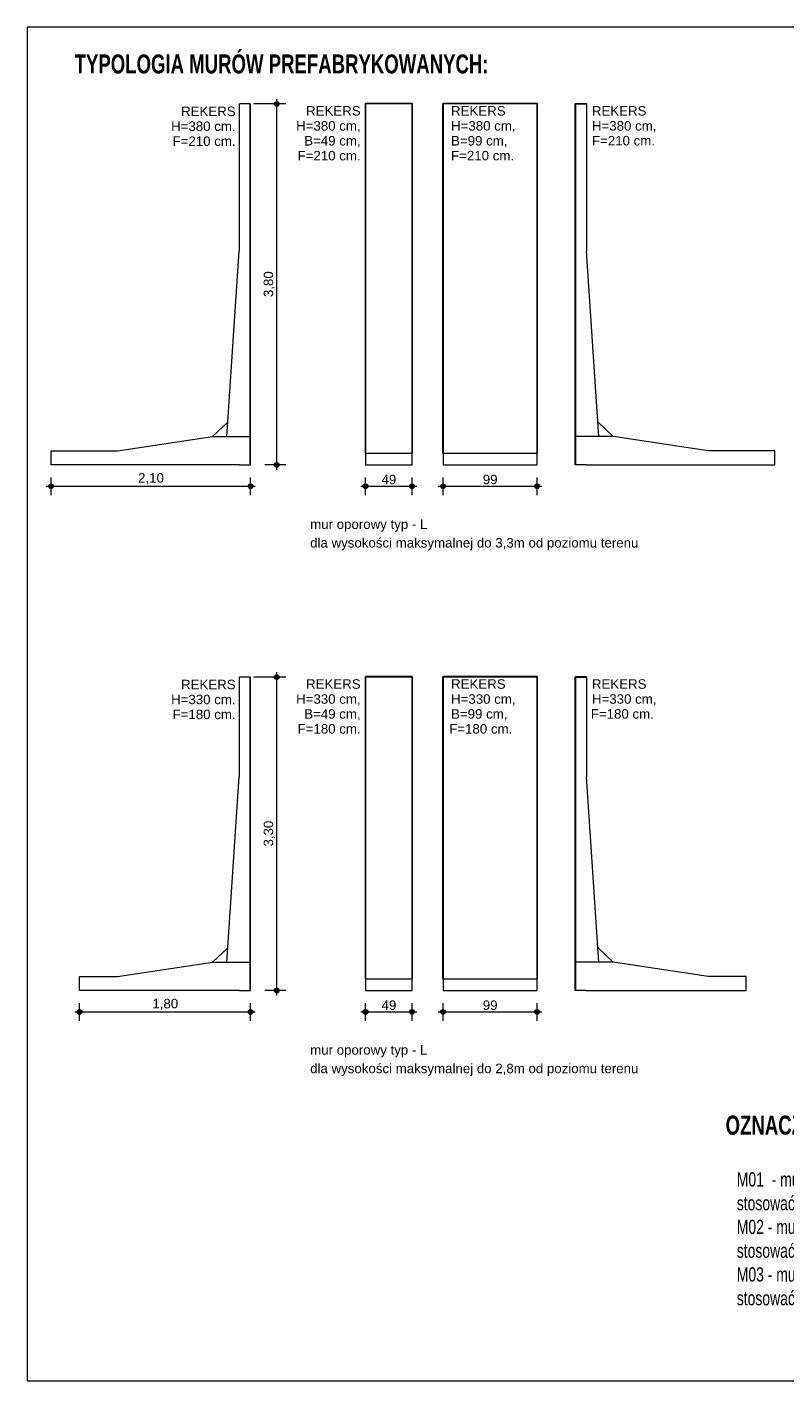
# Model space of a CAD drawing. Header units: centimetres. Extents: x 2.6 to 41.4, y 0.6 to 29.1.
# Tile 1 of 3: x 2.6 to 18.6, y 0.6 to 29.1. Entities that reach past the tile are written whole.
import ezdxf
from ezdxf.xclip import XClip

# ---------------------------------------------------------------- set-up
doc = ezdxf.new("R2010")
doc.units = ezdxf.units.CM
doc.header["$MEASUREMENT"] = 0
doc.header["$XCLIPFRAME"] = 0
doc.linetypes.add('przerywana 4', pattern=[15, 12, -3])
for name, color, linetype, lineweight in [('0_Nr_pióra__1', 7, 'Continuous', 13), ('0_Nr_pióra__141', 7, 'Continuous', 25), ('2D-02_MURY OPOROWE_1_0_Nr_pióra__1', 7, 'Continuous', 13)]:
    doc.layers.add(name, color=color, linetype=linetype, lineweight=lineweight)
doc.layers.add('2D-02_MURY OPOROWE_1_0', color=7, linetype='Continuous')
doc.layers.add('FORMA - Arch 01 - 820-G Rysunki Obrazki', color=7, linetype='Continuous')
doc.styles.add('STYL_AUTOMATYCZNY_2', font='arial.ttf')
doc.styles.add('STYL_AUTOMATYCZNY_4', font='arial.ttf', dxfattribs={"width": 0.7})
doc.styles.add('STYL_AUTOMATYCZNY_6', font='arial.ttf')
doc.styles.add('STYL_AUTOMATYCZNY_7', font='arial.ttf', dxfattribs={"width": 0.7})

# ---------------------------------------------------------------- blocks, each defined once
blk = doc.blocks.new('Rysunek_1_1', base_point=(20.459, 1.896))
at = {"layer": '2D-02_MURY OPOROWE_1_0', "linetype": 'Continuous', "lineweight": 0, "true_color": 0x000000}
for points in [[(7.807, 27.532), (7.811, 27.513), (7.822, 27.497), (7.838, 27.486), (7.857, 27.482), (7.876, 27.486), (7.892, 27.497), (7.903, 27.513), (7.907, 27.532), (7.903, 27.551), (7.892, 27.568), (7.876, 27.578), (7.857, 27.582), (7.838, 27.578), (7.822, 27.568), (7.811, 27.551)], [(7.807, 19.932), (7.811, 19.913), (7.822, 19.897), (7.838, 19.886), (7.857, 19.882), (7.876, 19.886), (7.892, 19.897), (7.903, 19.913), (7.907, 19.932), (7.903, 19.951), (7.892, 19.968), (7.876, 19.978), (7.857, 19.982), (7.838, 19.978), (7.822, 19.968), (7.811, 19.951)], [(3.054, 19.483), (3.058, 19.464), (3.069, 19.447), (3.085, 19.436), (3.104, 19.433), (3.123, 19.436), (3.139, 19.447), (3.15, 19.464), (3.154, 19.483), (3.15, 19.502), (3.139, 19.518), (3.123, 19.529), (3.104, 19.533), (3.085, 19.529), (3.069, 19.518), (3.058, 19.502)], [(7.254, 19.483), (7.258, 19.464), (7.269, 19.447), (7.285, 19.436), (7.304, 19.433), (7.323, 19.436), (7.339, 19.447), (7.35, 19.464), (7.354, 19.483), (7.35, 19.502), (7.339, 19.518), (7.323, 19.529), (7.304, 19.533), (7.285, 19.529), (7.269, 19.518), (7.258, 19.502)], [(9.674, 19.483), (9.678, 19.464), (9.689, 19.447), (9.705, 19.436), (9.724, 19.433), (9.744, 19.436), (9.76, 19.447), (9.771, 19.464), (9.774, 19.483), (9.771, 19.502), (9.76, 19.518), (9.744, 19.529), (9.724, 19.533), (9.705, 19.529), (9.689, 19.518), (9.678, 19.502)], [(10.654, 19.483), (10.658, 19.464), (10.669, 19.447), (10.685, 19.436), (10.704, 19.433), (10.724, 19.436), (10.74, 19.447), (10.751, 19.464), (10.754, 19.483), (10.751, 19.502), (10.74, 19.518), (10.724, 19.529), (10.704, 19.533), (10.685, 19.529), (10.669, 19.518), (10.658, 19.502)], [(11.306, 19.483), (11.31, 19.464), (11.321, 19.447), (11.337, 19.436), (11.356, 19.433), (11.375, 19.436), (11.391, 19.447), (11.402, 19.464), (11.406, 19.483), (11.402, 19.502), (11.391, 19.518), (11.375, 19.529), (11.356, 19.533), (11.337, 19.529), (11.321, 19.518), (11.31, 19.502)], [(13.286, 19.483), (13.29, 19.464), (13.301, 19.447), (13.317, 19.436), (13.336, 19.433), (13.355, 19.436), (13.371, 19.447), (13.382, 19.464), (13.386, 19.483), (13.382, 19.502), (13.371, 19.518), (13.355, 19.529), (13.336, 19.533), (13.317, 19.529), (13.301, 19.518), (13.29, 19.502)], [(7.807, 15.466), (7.811, 15.447), (7.822, 15.43), (7.838, 15.419), (7.857, 15.416), (7.876, 15.419), (7.892, 15.43), (7.903, 15.447), (7.907, 15.466), (7.903, 15.485), (7.892, 15.501), (7.876, 15.512), (7.857, 15.516), (7.838, 15.512), (7.822, 15.501), (7.811, 15.485)], [(7.807, 8.866), (7.811, 8.847), (7.822, 8.83), (7.838, 8.819), (7.857, 8.816), (7.876, 8.819), (7.892, 8.83), (7.903, 8.847), (7.907, 8.866), (7.903, 8.885), (7.892, 8.901), (7.876, 8.912), (7.857, 8.916), (7.838, 8.912), (7.822, 8.901), (7.811, 8.885)], [(3.654, 8.416), (3.658, 8.397), (3.669, 8.381), (3.685, 8.37), (3.704, 8.366), (3.723, 8.37), (3.739, 8.381), (3.75, 8.397), (3.754, 8.416), (3.75, 8.435), (3.739, 8.451), (3.723, 8.462), (3.704, 8.466), (3.685, 8.462), (3.669, 8.451), (3.658, 8.435)], [(7.254, 8.416), (7.258, 8.397), (7.269, 8.381), (7.285, 8.37), (7.304, 8.366), (7.323, 8.37), (7.339, 8.381), (7.35, 8.397), (7.354, 8.416), (7.35, 8.435), (7.339, 8.451), (7.323, 8.462), (7.304, 8.466), (7.285, 8.462), (7.269, 8.451), (7.258, 8.435)], [(9.674, 8.416), (9.678, 8.397), (9.689, 8.381), (9.705, 8.37), (9.724, 8.366), (9.744, 8.37), (9.76, 8.381), (9.771, 8.397), (9.774, 8.416), (9.771, 8.435), (9.76, 8.451), (9.744, 8.462), (9.724, 8.466), (9.705, 8.462), (9.689, 8.451), (9.678, 8.435)], [(10.654, 8.416), (10.658, 8.397), (10.669, 8.381), (10.685, 8.37), (10.704, 8.366), (10.724, 8.37), (10.74, 8.381), (10.751, 8.397), (10.754, 8.416), (10.751, 8.435), (10.74, 8.451), (10.724, 8.462), (10.704, 8.466), (10.685, 8.462), (10.669, 8.451), (10.658, 8.435)], [(11.306, 8.416), (11.31, 8.397), (11.321, 8.381), (11.337, 8.37), (11.356, 8.366), (11.375, 8.37), (11.391, 8.381), (11.402, 8.397), (11.406, 8.416), (11.402, 8.435), (11.391, 8.451), (11.375, 8.462), (11.356, 8.466), (11.337, 8.462), (11.321, 8.451), (11.31, 8.435)], [(13.286, 8.416), (13.29, 8.397), (13.301, 8.381), (13.317, 8.37), (13.336, 8.366), (13.355, 8.37), (13.371, 8.381), (13.382, 8.397), (13.386, 8.416), (13.382, 8.435), (13.371, 8.451), (13.355, 8.462), (13.336, 8.466), (13.317, 8.462), (13.301, 8.451), (13.29, 8.435)]]:
    blk.add_hatch(color=18, dxfattribs=at).paths.add_polyline_path(points)
at = {"layer": '2D-02_MURY OPOROWE_1_0_Nr_pióra__1', "color": 7, "linetype": 'Continuous', "lineweight": 13, "ltscale": 10}
for p, q in [((7.064, 27.522), (7.074, 27.532)), ((7.064, 27.522), (7.064, 24.432)), ((7.294, 27.532), (7.074, 27.532)), ((7.304, 27.522), (7.294, 27.532)), ((7.294, 19.932), (7.294, 27.532)), ((7.304, 19.932), (7.304, 27.522)), ((7.807, 27.532), (7.374, 27.532)), ((7.857, 27.582), (7.857, 27.632)), ((7.857, 19.982), (7.857, 27.482)), ((8.044, 27.532), (7.907, 27.532)), ((9.714, 27.532), (9.724, 27.542)), ((9.714, 27.532), (9.714, 20.182)), ((9.719, 27.537), (9.724, 27.532)), ((10.704, 27.542), (9.724, 27.542)), ((9.724, 27.532), (9.724, 19.932)), ((10.704, 27.532), (9.724, 27.532)), ((10.704, 27.542), (10.714, 27.532)), ((10.704, 27.532), (10.709, 27.537)), ((10.704, 19.932), (10.704, 27.532)), ((10.714, 20.182), (10.714, 27.532)), ((11.346, 27.532), (11.356, 27.542)), ((11.346, 27.532), (11.346, 20.182)), ((11.351, 27.537), (11.356, 27.532)), ((13.336, 27.542), (11.356, 27.542)), ((13.336, 27.532), (11.356, 27.532)), ((11.356, 27.532), (11.356, 19.932)), ((13.346, 27.532), (13.336, 27.542)), ((13.336, 27.532), (13.341, 27.537)), ((13.336, 19.932), (13.336, 27.532)), ((13.346, 20.182), (13.346, 27.532)), ((14.139, 27.532), (14.149, 27.542)), ((14.139, 19.932), (14.139, 27.532)), ((14.144, 27.537), (14.149, 27.532)), ((14.149, 27.542), (14.369, 27.542)), ((14.149, 27.532), (14.379, 27.532)), ((14.149, 19.932), (14.149, 27.532)), ((14.379, 27.532), (14.369, 27.542)), ((14.379, 27.532), (14.379, 24.432)), ((7.299, 26.537), (7.294, 26.532)), ((6.804, 20.532), (7.064, 24.432)), ((14.639, 20.532), (14.379, 24.432)), ((6.504, 20.532), (6.824, 20.832)), ((14.939, 20.532), (14.619, 20.832)), ((4.504, 20.232), (6.504, 20.532)), ((6.504, 20.532), (7.294, 20.532)), ((14.939, 20.532), (14.149, 20.532)), ((16.939, 20.232), (14.939, 20.532)), ((3.104, 19.932), (3.104, 20.232)), ((3.104, 20.232), (4.504, 20.232)), ((9.714, 20.182), (9.724, 20.182)), ((10.714, 20.182), (10.704, 20.182)), ((11.346, 20.182), (11.356, 20.182)), ((13.336, 20.182), (13.346, 20.182)), ((18.339, 20.232), (16.939, 20.232)), ((18.339, 19.932), (18.339, 20.232)), ((7.074, 19.932), (3.104, 19.932)), ((3.104, 19.533), (3.104, 19.67)), ((7.074, 19.932), (7.304, 19.932)), ((7.304, 19.533), (7.304, 19.67)), ((7.807, 19.932), (7.604, 19.932)), ((7.857, 19.832), (7.857, 19.882)), ((8.044, 19.932), (7.907, 19.932)), ((9.724, 19.932), (10.704, 19.932)), ((9.724, 19.533), (9.724, 19.67)), ((10.704, 19.533), (10.704, 19.67)), ((11.356, 19.932), (13.336, 19.932)), ((11.356, 19.533), (11.356, 19.67)), ((13.336, 19.533), (13.336, 19.67)), ((14.369, 19.932), (14.139, 19.932)), ((14.369, 19.932), (18.339, 19.932)), ((3.004, 19.483), (3.054, 19.483)), ((3.104, 19.295), (3.104, 19.433)), ((3.154, 19.483), (7.254, 19.483)), ((7.304, 19.295), (7.304, 19.433)), ((7.354, 19.483), (7.404, 19.483)), ((9.624, 19.483), (9.674, 19.483)), ((9.724, 19.295), (9.724, 19.433)), ((9.774, 19.483), (10.654, 19.483)), ((10.704, 19.295), (10.704, 19.433)), ((10.754, 19.483), (10.804, 19.483)), ((11.256, 19.483), (11.306, 19.483)), ((11.356, 19.295), (11.356, 19.433)), ((11.406, 19.483), (13.286, 19.483)), ((13.336, 19.295), (13.336, 19.433)), ((13.386, 19.483), (13.436, 19.483)), ((7.064, 15.456), (7.074, 15.466)), ((7.064, 15.456), (7.064, 13.366)), ((7.294, 15.466), (7.074, 15.466)), ((7.304, 15.456), (7.294, 15.466)), ((7.294, 8.866), (7.294, 15.466)), ((7.304, 8.866), (7.304, 15.456)), ((7.807, 15.466), (7.374, 15.466)), ((7.857, 15.516), (7.857, 15.566)), ((7.857, 8.916), (7.857, 15.416)), ((8.044, 15.466), (7.907, 15.466)), ((9.714, 15.466), (9.724, 15.476)), ((9.714, 15.466), (9.714, 9.116)), ((9.719, 15.471), (9.724, 15.466)), ((9.724, 15.466), (9.724, 8.866)), ((10.704, 15.476), (9.724, 15.476)), ((10.704, 15.466), (9.724, 15.466)), ((10.704, 8.866), (10.704, 15.466)), ((10.704, 15.476), (10.714, 15.466)), ((10.704, 15.466), (10.709, 15.471)), ((10.714, 9.116), (10.714, 15.466)), ((11.346, 15.466), (11.356, 15.476)), ((11.346, 15.466), (11.346, 9.116)), ((11.351, 15.471), (11.356, 15.466)), ((13.336, 15.476), (11.356, 15.476)), ((13.336, 15.466), (11.356, 15.466)), ((11.356, 15.466), (11.356, 8.866)), ((13.346, 15.466), (13.336, 15.476)), ((13.336, 15.466), (13.341, 15.471)), ((13.336, 8.866), (13.336, 15.466)), ((13.346, 9.116), (13.346, 15.466)), ((14.139, 15.466), (14.149, 15.476)), ((14.139, 8.866), (14.139, 15.466)), ((14.144, 15.471), (14.149, 15.466)), ((14.149, 15.476), (14.369, 15.476)), ((14.149, 15.466), (14.379, 15.466)), ((14.149, 8.866), (14.149, 15.466)), ((14.379, 15.466), (14.369, 15.476)), ((14.379, 15.466), (14.379, 13.366)), ((7.299, 14.471), (7.294, 14.466)), ((6.804, 9.466), (7.064, 13.366)), ((14.639, 9.466), (14.379, 13.366)), ((6.504, 9.466), (6.824, 9.766)), ((14.939, 9.466), (14.619, 9.766)), ((4.504, 9.166), (6.504, 9.466)), ((6.504, 9.466), (7.294, 9.466)), ((14.939, 9.466), (14.149, 9.466)), ((16.939, 9.166), (14.939, 9.466)), ((3.704, 8.866), (3.704, 9.166)), ((3.704, 9.166), (4.504, 9.166)), ((17.739, 9.166), (16.939, 9.166)), ((17.739, 8.866), (17.739, 9.166)), ((7.074, 8.866), (3.704, 8.866)), ((7.074, 8.866), (7.304, 8.866)), ((7.807, 8.866), (7.604, 8.866)), ((8.044, 8.866), (7.907, 8.866)), ((9.714, 9.116), (9.724, 9.116)), ((9.724, 8.866), (10.704, 8.866)), ((10.714, 9.116), (10.704, 9.116)), ((11.346, 9.116), (11.356, 9.116)), ((11.356, 8.866), (13.336, 8.866)), ((13.336, 9.116), (13.346, 9.116)), ((14.369, 8.866), (14.139, 8.866)), ((14.369, 8.866), (17.739, 8.866)), ((3.704, 8.466), (3.704, 8.604)), ((7.304, 8.466), (7.304, 8.604)), ((7.857, 8.766), (7.857, 8.816)), ((9.724, 8.466), (9.724, 8.604)), ((10.704, 8.466), (10.704, 8.604)), ((11.356, 8.466), (11.356, 8.604)), ((13.336, 8.466), (13.336, 8.604)), ((3.604, 8.416), (3.654, 8.416)), ((3.704, 8.229), (3.704, 8.366)), ((3.754, 8.416), (7.254, 8.416)), ((7.304, 8.229), (7.304, 8.366)), ((7.354, 8.416), (7.404, 8.416)), ((9.624, 8.416), (9.674, 8.416)), ((9.724, 8.229), (9.724, 8.366)), ((9.774, 8.416), (10.654, 8.416)), ((10.704, 8.229), (10.704, 8.366)), ((10.754, 8.416), (10.804, 8.416)), ((11.256, 8.416), (11.306, 8.416)), ((11.356, 8.229), (11.356, 8.366)), ((11.406, 8.416), (13.286, 8.416)), ((13.336, 8.229), (13.336, 8.366)), ((13.386, 8.416), (13.436, 8.416))]:
    blk.add_line(p, q, dxfattribs=at)
at = {"layer": '2D-02_MURY OPOROWE_1_0_Nr_pióra__1', "color": 7, "linetype": 'przerywana 4', "lineweight": 13, "ltscale": 10}
for p, q in [((9.724, 20.182), (10.704, 20.182)), ((11.356, 20.182), (13.336, 20.182)), ((9.724, 9.116), (10.704, 9.116)), ((11.356, 9.116), (13.336, 9.116))]:
    blk.add_line(p, q, dxfattribs=at)
at = {"layer": '2D-02_MURY OPOROWE_1_0_Nr_pióra__1', "color": 7, "linetype": 'Continuous', "lineweight": 13, "ltscale": 10}
for centre in [(7.857, 27.532), (7.857, 19.932), (3.104, 19.483), (7.304, 19.483), (9.724, 19.483), (10.704, 19.483), (11.356, 19.483), (13.336, 19.483), (7.857, 15.466), (7.857, 8.866), (3.704, 8.416), (7.304, 8.416), (9.724, 8.416), (10.704, 8.416), (11.356, 8.416), (13.336, 8.416)]:
    blk.add_circle(centre, 0.05, dxfattribs=at)
at = {"layer": '2D-02_MURY OPOROWE_1_0_Nr_pióra__1', "color": 7, "linetype": 'Continuous', "lineweight": 13, "char_height": 0.2, "style": 'STYL_AUTOMATYCZNY_2'}
for s, insert, attachment_point in [('\\A1;{\\pqr;\\fArial|b0|i0|c238|p0;\\W1.000000;REKERS}', (6.99, 27.273), 9), ('\\A1;{\\pqr;\\fArial|b0|i0|c238|p0;\\W1.000000;REKERS}', (9.622, 27.283), 9), ('\\A1;{\\pql;\\fArial|b0|i0|c238|p0;\\W1.000000;REKERS}', (11.525, 27.283), 7), ('\\A1;{\\pql;\\fArial|b0|i0|c238|p0;\\W1.000000;REKERS}', (14.49, 27.283), 7), ('\\A1;{\\pqr;\\fArial|b0|i0|c238|p0;\\W1.000000;H=380 cm.}', (6.99, 26.959), 9), ('\\A1;{\\pqr;\\fArial|b0|i0|c238|p0;\\W1.000000;H=380 cm,  }', (9.622, 26.933), 9), ('\\A1;{\\pql;\\fArial|b0|i0|c238|p0;\\W1.000000;H=380 cm,  }', (11.525, 26.933), 7), ('\\A1;{\\pql;\\fArial|b0|i0|c238|p0;\\W1.000000;H=380 cm,  }', (14.491, 26.933), 7), ('\\A1;{\\pqr;\\fArial|b0|i0|c238|p0;\\W1.000000;F=210 cm.}', (6.99, 26.645), 9), ('\\A1;{\\pqr;\\fArial|b0|i0|c238|p0;\\W1.000000;B=49 cm,}', (9.622, 26.619), 9), ('\\A1;{\\pql;\\fArial|b0|i0|c238|p0;\\W1.000000;B=99 cm,}', (11.525, 26.619), 7), ('\\A1;{\\pql;\\fArial|b0|i0|c238|p0;\\W1.000000;F=210 cm.}', (14.491, 26.655), 7), ('\\A1;{\\pqr;\\fArial|b0|i0|c238|p0;\\W1.000000;F=210 cm.}', (9.622, 26.34), 9), ('\\A1;{\\pql;\\fArial|b0|i0|c238|p0;\\W1.000000;F=210 cm.}', (11.525, 26.34), 7), ('\\A1;{\\pqr;\\fArial|b0|i0|c238|p0;\\W1.000000;REKERS}', (6.99, 15.207), 9), ('\\A1;{\\pqr;\\fArial|b0|i0|c238|p0;\\W1.000000;REKERS}', (9.622, 15.217), 9), ('\\A1;{\\pql;\\fArial|b0|i0|c238|p0;\\W1.000000;REKERS}', (11.525, 15.217), 7), ('\\A1;{\\pql;\\fArial|b0|i0|c238|p0;\\W1.000000;REKERS}', (14.49, 15.217), 7), ('\\A1;{\\pqr;\\fArial|b0|i0|c238|p0;\\W1.000000;H=330 cm.}', (6.99, 14.892), 9), ('\\A1;{\\pqr;\\fArial|b0|i0|c238|p0;\\W1.000000;H=330 cm,  }', (9.622, 14.867), 9), ('\\A1;{\\pql;\\fArial|b0|i0|c238|p0;\\W1.000000;H=330 cm,  }', (11.525, 14.867), 7), ('\\A1;{\\pql;\\fArial|b0|i0|c238|p0;\\W1.000000;H=330 cm,  }', (14.491, 14.867), 7), ('\\A1;{\\pqr;\\fArial|b0|i0|c238|p0;\\W1.000000;F=180 cm.}', (6.99, 14.578), 9), ('\\A1;{\\pqr;\\fArial|b0|i0|c238|p0;\\W1.000000;B=49 cm,}', (9.622, 14.553), 9), ('\\A1;{\\pql;\\fArial|b0|i0|c238|p0;\\W1.000000;B=99 cm,}', (11.525, 14.553), 7), ('\\A1;{\\pqr;\\fArial|b0|i0|c238|p0;\\W1.000000;F=180 cm.}', (15.794, 14.588), 9), ('\\A1;{\\pqr;\\fArial|b0|i0|c238|p0;\\W1.000000;F=180 cm.}', (9.622, 14.274), 9), ('\\A1;{\\pqr;\\fArial|b0|i0|c238|p0;\\W1.000000;F=180 cm.}', (12.813, 14.274), 9)]:
    blk.add_mtext(s, dxfattribs=dict(at, insert=insert, attachment_point=attachment_point))
at = {"layer": '2D-02_MURY OPOROWE_1_0_Nr_pióra__1', "color": 7, "linetype": 'Continuous', "lineweight": 13, "char_height": 0.2, "width": 0.53384, "attachment_point": 7, "rotation": 90, "style": 'STYL_AUTOMATYCZNY_6'}
for s, insert in [('\\A1;{\\pql;\\fArial|b0|i0|c238|p0;\\W1.000000;3,80}', (7.817, 23.465)), ('\\A1;{\\pql;\\fArial|b0|i0|c238|p0;\\W1.000000;3,30}', (7.817, 11.899))]:
    blk.add_mtext(s, dxfattribs=dict(at, insert=insert))
at = {"layer": '2D-02_MURY OPOROWE_1_0_Nr_pióra__1', "color": 7, "linetype": 'Continuous', "lineweight": 13, "char_height": 0.2, "attachment_point": 7, "style": 'STYL_AUTOMATYCZNY_6'}
for s, insert, width in [('\\A1;{\\pql;\\fArial|b0|i0|c238|p0;\\W1.000000;2,10}', (4.937, 19.523), 0.53384), ('\\A1;{\\pql;\\fArial|b0|i0|c238|p0;\\W1.000000;49}', (10.062, 19.523), 0.30509), ('\\A1;{\\pql;\\fArial|b0|i0|c238|p0;\\W1.000000;99}', (12.193, 19.523), 0.30509), ('\\A1;{\\pql;\\fArial|b0|i0|c238|p0;\\W1.000000;1,80}', (5.237, 8.456), 0.53384), ('\\A1;{\\pql;\\fArial|b0|i0|c238|p0;\\W1.000000;49}', (10.062, 8.456), 0.30509), ('\\A1;{\\pql;\\fArial|b0|i0|c238|p0;\\W1.000000;99}', (12.193, 8.456), 0.30509)]:
    blk.add_mtext(s, dxfattribs=dict(at, insert=insert, width=width))
at = {"layer": '2D-02_MURY OPOROWE_1_0_Nr_pióra__1', "color": 7, "linetype": 'Continuous', "lineweight": 13, "char_height": 0.2, "attachment_point": 1, "line_spacing_factor": 1.171973, "style": 'STYL_AUTOMATYCZNY_2'}
for s, insert in [('\\A1;{\\pql;\\fArial|b0|i0|c238|p0;\\W1.000000;mur oporowy typ - L\\P\\pql;\\fArial|b0|i0|c238|p0;\\W1.000000;dla wysokości maksymalnej do 3,3m od poziomu terenu }', (8.559, 18.784)), ('\\A1;{\\pql;\\fArial|b0|i0|c238|p0;\\W1.000000;mur oporowy typ - L\\P\\pql;\\fArial|b0|i0|c238|p0;\\W1.000000;dla wysokości maksymalnej do 2,8m od poziomu terenu }', (8.559, 7.718))]:
    blk.add_mtext(s, dxfattribs=dict(at, insert=insert))

msp = doc.modelspace()

# ---------------------------------------------------------------- linework, layer by layer
at = {"layer": '0_Nr_pióra__1', "color": 7, "linetype": 'Continuous', "lineweight": 13, "ltscale": 10}
for p, q in [((41.4, 29.149), (2.6, 29.149)), ((2.6, 29.149), (2.6, 0.649)), ((2.6, 0.649), (41.4, 0.649))]:
    msp.add_line(p, q, dxfattribs=at)

# ---------------------------------------------------------------- block references
at = {"layer": 'FORMA - Arch 01 - 820-G Rysunki Obrazki', "color": 7, "linetype": 'Continuous', "lineweight": 13, "ltscale": 10}
ref = msp.add_blockref('Rysunek_1_1', (20.459, 1.896), dxfattribs=at)
XClip(ref).set_block_clipping_path([(2.6970884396, 1.0166306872), (41.5, 28.8697921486)])

# ---------------------------------------------------------------- texts
at = {"layer": '0_Nr_pióra__141', "color": 7, "linetype": 'Continuous', "lineweight": 25, "attachment_point": 4}
for s, insert, char_height, style in [('\\A1;{\\pql;\\fArial|b1|i0|c238|p0;\\W0.700000;TYPOLOGIA MURÓW PREFABRYKOWANYCH:}', (3.601, 28.37), 0.4, 'STYL_AUTOMATYCZNY_4'), ('\\A1;{\\pql;\\fArial|b1|i0|c238|p0;\\W0.700000;OZNACZENIA MURÓW NA RYSUNKU ZAGOSPODAROWANIA TERENU:}', (17.304, 6.031), 0.4, 'STYL_AUTOMATYCZNY_4'), ('\\A1;{\\pql;\\fArial|b0|i0|c238|p0;\\W0.700000;M01  - mur wysokości 250cm ponad poziom terenu\\P\\pql;\\fArial|b0|i0|c238|p0;\\W0.700000;stosować prefabrykaty wysokości H=330cm\\P\\pql;\\fArial|b0|i0|c238|p0;\\W0.700000;M02 - mur wysokości 250cm i 200cm ponad poziom terenu\\P\\pql;\\fArial|b0|i0|c238|p0;\\W0.700000;stosować prefabrykaty wysokości H=330cm i H=280cm\\P\\pql;\\fArial|b0|i0|c238|p0;\\W0.700000;M03 - \\fArial|b0|i0|c238|p0;\\W0.700000;mur wysokości  120cm ponad poziom terenu\\P\\pql;\\fArial|b0|i0|c238|p0;\\W0.700000;stosować prefabrykaty wysokości  H=205cm\\P\\pql;\\fArial|b0|i0|c238|p0;\\W0.700000;}', (17.54, 3.596), 0.3, 'STYL_AUTOMATYCZNY_7')]:
    msp.add_mtext(s, dxfattribs=dict(at, insert=insert, char_height=char_height, style=style))

doc.saveas('drawing.dxf')
